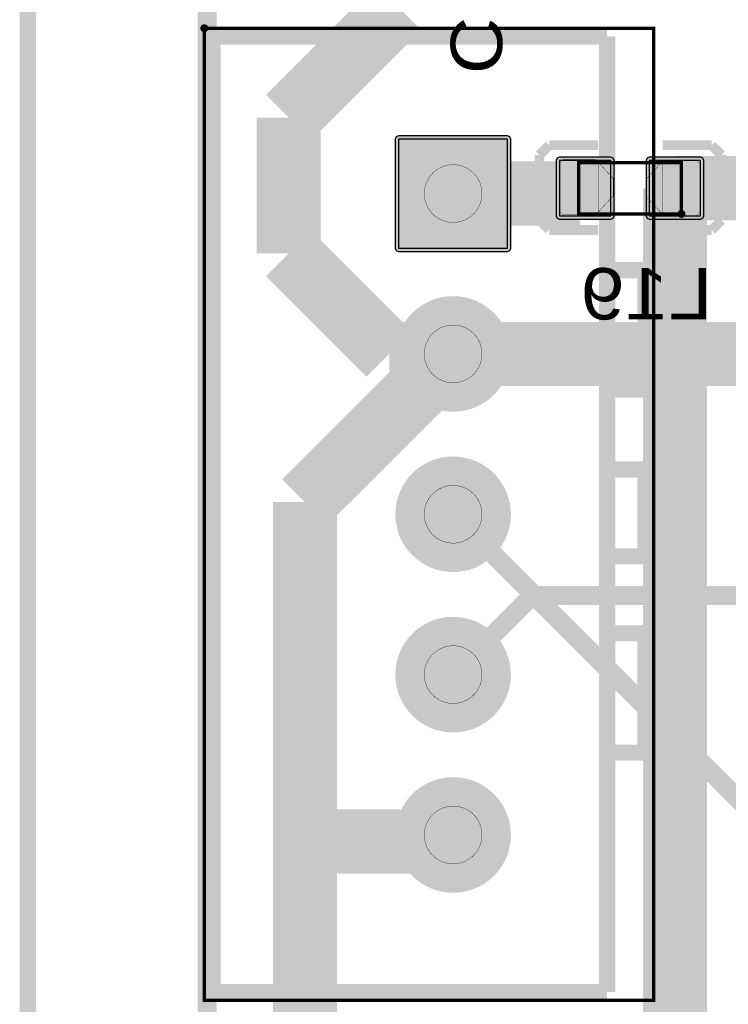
# Model space of a CAD drawing. Header units: millimetres. Extents: x -8 to 125, y -6 to 113.
# Tile 61 of 142: x -3 to 8, y 58 to 74. Entities that reach past the tile are written whole.
import ezdxf
from ezdxf.enums import TextEntityAlignment as Align

# ---------------------------------------------------------------- set-up
doc = ezdxf.new("R2010")
doc.units = ezdxf.units.MM
for name, color, linetype, true_color in [('Board Outline Layer', 7, 'Continuous', 0xff00ff), ('Bottom Layer', 7, 'Continuous', 0x0000ff), ('Bottom Paste Mask Layer', 7, 'Continuous', 0x800000), ('Bottom Silkscreen Layer', 7, 'Continuous', 0x66cc33), ('Bottom Solder Mask Layer', 7, 'Continuous', 0xaa00ff), ('Component Marking Layer', 7, 'Continuous', 0x66ffcc), ('Component Shape Layer', 7, 'Continuous', 0x00cccc), ('Document Layer', 7, 'Continuous', 0xffffff), ('Hole Layer', 7, 'Continuous', 0x222222), ('Inner2', 7, 'Continuous', 0x008000), ('Multi-Layer', 7, 'Continuous', 0xc0c0c0), ('Pin Soldering Layer', 7, 'Continuous', 0xcc9999), ('Top Layer', 7, 'Continuous', 0xff0000), ('Top Paste Mask Layer', 7, 'Continuous', 0x808080), ('Top Silkscreen Layer', 7, 'Continuous', 0xffcc00), ('Top Solder Mask Layer', 7, 'Continuous', 0x800080)]:
    doc.layers.add(name, color=color, linetype=linetype, true_color=true_color)
doc.styles.get("Standard").update_dxf_attribs({"font": 'arial.ttf'})

msp = doc.modelspace()

# ---------------------------------------------------------------- hatches: boundary and pattern name
at = {"layer": 'Bottom Layer'}
for points in [[(4.683, 71.887), (2.983, 71.887), (2.983, 70.187), (4.683, 70.187)], [(5.491, 71.552), (5.491, 70.688), (6.291, 70.688), (6.291, 71.552)], [(6.89, 71.552), (6.89, 70.688), (7.69, 70.688), (7.69, 71.552)], [(2.983, 68.537, 1), (4.683, 68.537, 1)], [(2.983, 66.037, 1), (4.683, 66.037, 1)], [(2.983, 63.537, 1), (4.683, 63.537, 1)], [(2.983, 61.037, 1), (4.683, 61.037, 1)]]:
    msp.add_hatch(color=256, dxfattribs=at).paths.add_polyline_path(points)
at = {"layer": 'Bottom Paste Mask Layer'}
for points in [[(6.327, 71.274), (6.327, 70.998), (6.052, 70.704), (5.549, 70.704), (5.485, 70.768), (5.485, 71.504), (5.549, 71.568), (6.052, 71.568)], [(6.842, 71.263), (6.842, 70.987), (7.116, 70.693), (7.62, 70.693), (7.684, 70.757), (7.684, 71.493), (7.62, 71.557), (7.116, 71.557)]]:
    msp.add_hatch(color=256, dxfattribs=at).paths.add_polyline_path(points)
at = {"layer": 'Bottom Solder Mask Layer'}
for points in [[(5.44, 71.552), (5.44, 70.688), (5.455, 70.652), (5.491, 70.637), (6.291, 70.637), (6.327, 70.652), (6.341, 70.688), (6.341, 71.552), (6.327, 71.588), (6.291, 71.603), (5.491, 71.603), (5.455, 71.588)], [(6.84, 71.552), (6.84, 70.688), (6.855, 70.652), (6.89, 70.637), (7.69, 70.637), (7.726, 70.652), (7.741, 70.688), (7.741, 71.552), (7.726, 71.588), (7.69, 71.603), (6.89, 71.603), (6.855, 71.588)]]:
    msp.add_hatch(color=256, dxfattribs=at).paths.add_polyline_path(points)
at = {"layer": 'Component Marking Layer'}
for points in [[(-0.104, 73.614, 1), (0.016, 73.614, 1)], [(7.331, 70.72, 1), (7.451, 70.72, 1)]]:
    msp.add_hatch(color=256, dxfattribs=at).paths.add_polyline_path(points)
at = {"layer": 'Hole Layer'}
for points in [[(3.283, 71.037, 1), (4.383, 71.037, 1)], [(3.283, 68.537, 1), (4.383, 68.537, 1)], [(3.283, 66.037, 1), (4.383, 66.037, 1)], [(3.283, 63.537, 1), (4.383, 63.537, 1)], [(3.283, 61.037, 1), (4.383, 61.037, 1)]]:
    msp.add_hatch(color=256, dxfattribs=at).paths.add_polyline_path(points)
at = {"layer": 'Multi-Layer'}
for points in [[(4.683, 71.887), (2.983, 71.887), (2.983, 70.187), (4.683, 70.187)], [(4.683, 71.887), (2.983, 71.887), (2.983, 70.187), (4.683, 70.187)], [(4.683, 71.887), (2.983, 71.887), (2.983, 70.187), (4.683, 70.187)], [(2.983, 68.537, 1), (4.683, 68.537, 1)], [(2.983, 68.537, 1), (4.683, 68.537, 1)], [(2.983, 68.537, 1), (4.683, 68.537, 1)], [(2.983, 66.037, 1), (4.683, 66.037, 1)], [(2.983, 66.037, 1), (4.683, 66.037, 1)], [(2.983, 66.037, 1), (4.683, 66.037, 1)], [(2.983, 63.537, 1), (4.683, 63.537, 1)], [(2.983, 63.537, 1), (4.683, 63.537, 1)], [(2.983, 63.537, 1), (4.683, 63.537, 1)], [(2.983, 61.037, 1), (4.683, 61.037, 1)], [(2.983, 61.037, 1), (4.683, 61.037, 1)], [(2.983, 61.037, 1), (4.683, 61.037, 1)]]:
    msp.add_hatch(color=256, dxfattribs=at).paths.add_polyline_path(points)
at = {"layer": 'Pin Soldering Layer'}
for points in [[(3.383, 71.037, 1), (4.283, 71.037, 1)], [(5.791, 70.72), (6.091, 70.72), (6.091, 71.52), (5.791, 71.52)], [(7.09, 70.72), (7.39, 70.72), (7.39, 71.52), (7.09, 71.52)], [(3.383, 68.537, 1), (4.283, 68.537, 1)], [(3.383, 66.037, 1), (4.283, 66.037, 1)], [(3.383, 63.537, 1), (4.283, 63.537, 1)], [(3.383, 61.037, 1), (4.283, 61.037, 1)]]:
    msp.add_hatch(color=256, dxfattribs=at).paths.add_polyline_path(points)
at = {"layer": 'Top Layer'}
for points in [[(4.683, 71.887), (2.983, 71.887), (2.983, 70.187), (4.683, 70.187)], [(2.983, 68.537, 1), (4.683, 68.537, 1)], [(2.983, 66.037, 1), (4.683, 66.037, 1)], [(2.983, 63.537, 1), (4.683, 63.537, 1)], [(2.983, 61.037, 1), (4.683, 61.037, 1)]]:
    msp.add_hatch(color=256, dxfattribs=at).paths.add_polyline_path(points)
at = {"layer": 'Top Paste Mask Layer'}
for points in [[(4.683, 71.887), (2.983, 71.887), (2.983, 70.187), (4.683, 70.187)], [(2.983, 68.537, 1), (4.683, 68.537, 1)], [(2.983, 66.037, 1), (4.683, 66.037, 1)], [(2.983, 63.537, 1), (4.683, 63.537, 1)], [(2.983, 61.037, 1), (4.683, 61.037, 1)]]:
    msp.add_hatch(color=256, dxfattribs=at).paths.add_polyline_path(points)
at = {"layer": 'Top Solder Mask Layer'}
for points in [[(4.683, 71.938), (2.983, 71.938), (2.947, 71.923), (2.932, 71.887), (2.932, 70.187), (2.947, 70.151), (2.983, 70.136), (4.683, 70.136), (4.719, 70.151), (4.734, 70.187), (4.734, 71.887), (4.719, 71.923)], [(2.932, 68.537, 1), (4.734, 68.537, 1)], [(2.932, 66.037, 1), (4.734, 66.037, 1)], [(2.932, 63.537, 1), (4.734, 63.537, 1)], [(2.932, 61.037, 1), (4.734, 61.037, 1)]]:
    msp.add_hatch(color=256, dxfattribs=at).paths.add_polyline_path(points)

# ---------------------------------------------------------------- linework, layer by layer
at = {"layer": 'Board Outline Layer', "const_width": 0.3}
msp.add_lwpolyline([(2.794, 100.008), (116.078, 100.008), (118.746, 97.536), (118.746, 3.262), (115.042, 0.008), (2.754, 0.008), (0, 3.262), (0, 96.754)], close=True, dxfattribs=at)
at = {"layer": 'Bottom Layer', "const_width": 1}
for points in [[(2.986, 76.708), (2.986, 73.938)], [(2.986, 73.938), (1.27, 72.222)], [(1.27, 72.222), (1.27, 70.104)], [(3.833, 71.037), (5.808, 71.037)], [(5.808, 71.037), (5.891, 71.12)], [(7.29, 71.12), (8.952, 71.12)], [(7.29, 71.12), (7.29, 55.681)], [(1.27, 70.104), (2.837, 68.537)], [(2.837, 68.537), (3.833, 68.537)]]:
    msp.add_lwpolyline(points, dxfattribs=at)
at = {"layer": 'Bottom Layer'}
for points in [[(4.683, 71.887), (2.983, 71.887), (2.983, 70.187), (4.683, 70.187)], [(5.491, 71.552), (5.491, 70.688), (6.291, 70.688), (6.291, 71.552)], [(6.89, 71.552), (6.89, 70.688), (7.69, 70.688), (7.69, 71.552)]]:
    msp.add_lwpolyline(points, close=True, dxfattribs=at)
at = {"layer": 'Bottom Paste Mask Layer', "const_width": 0.00508}
for points in [[(6.327, 71.274), (6.327, 70.998), (6.052, 70.704), (5.549, 70.704), (5.485, 70.768), (5.485, 71.504), (5.549, 71.568), (6.052, 71.568)], [(6.327, 71.274), (6.327, 70.998), (6.052, 70.704), (5.549, 70.704), (5.485, 70.768), (5.485, 71.504), (5.549, 71.568), (6.052, 71.568)], [(6.842, 71.263), (6.842, 70.987), (7.116, 70.693), (7.62, 70.693), (7.684, 70.757), (7.684, 71.493), (7.62, 71.557), (7.116, 71.557)], [(6.842, 71.263), (6.842, 70.987), (7.116, 70.693), (7.62, 70.693), (7.684, 70.757), (7.684, 71.493), (7.62, 71.557), (7.116, 71.557)]]:
    msp.add_lwpolyline(points, close=True, dxfattribs=at)
at = {"layer": 'Bottom Silkscreen Layer', "const_width": 0.152}
for points in [[(5.332, 71.79), (5.18, 71.638)], [(5.332, 71.79), (5.18, 71.638)], [(5.332, 71.79), (6.094, 71.79)], [(5.332, 71.79), (6.094, 71.79)], [(7.862, 71.79), (7.1, 71.79)], [(7.862, 71.79), (7.1, 71.79)], [(8.015, 71.638), (7.862, 71.79)], [(8.015, 71.638), (7.862, 71.79)], [(5.18, 71.638), (5.18, 70.621)], [(5.18, 71.638), (5.18, 70.621)], [(8.015, 70.621), (8.015, 71.638)], [(8.015, 70.621), (8.015, 71.638)], [(5.18, 70.621), (5.332, 70.469)], [(5.18, 70.621), (5.332, 70.469)], [(7.862, 70.469), (8.015, 70.621)], [(7.862, 70.469), (8.015, 70.621)], [(5.332, 70.469), (6.094, 70.469)], [(5.332, 70.469), (6.094, 70.469)], [(7.862, 70.469), (7.1, 70.469)], [(7.862, 70.469), (7.1, 70.469)]]:
    msp.add_lwpolyline(points, dxfattribs=at)
at = {"layer": 'Bottom Solder Mask Layer'}
for points in [[(5.44, 71.552), (5.44, 70.688), (5.455, 70.652), (5.491, 70.637), (6.291, 70.637), (6.327, 70.652), (6.341, 70.688), (6.341, 71.552), (6.327, 71.588), (6.291, 71.603), (5.491, 71.603), (5.455, 71.588)], [(6.84, 71.552), (6.84, 70.688), (6.855, 70.652), (6.89, 70.637), (7.69, 70.637), (7.726, 70.652), (7.741, 70.688), (7.741, 71.552), (7.726, 71.588), (7.69, 71.603), (6.89, 71.603), (6.855, 71.588)]]:
    msp.add_lwpolyline(points, close=True, dxfattribs=at)
at = {"layer": 'Component Marking Layer', "const_width": 0.00508}
for points in [[(-0.104, 73.614, 1), (0.016, 73.614, 1)], [(7.331, 70.72, 1), (7.451, 70.72, 1)]]:
    msp.add_lwpolyline(points, format="xyb", close=True, dxfattribs=at)
at = {"layer": 'Component Shape Layer', "const_width": 0.0508}
for points in [[(6.96, 73.614), (6.96, 58.46), (-0.044, 58.46), (-0.044, 73.614)], [(6.96, 73.614), (6.96, 58.46), (-0.044, 58.46), (-0.044, 73.614)], [(5.791, 70.72), (7.391, 70.72), (7.391, 71.52), (5.791, 71.52)], [(5.791, 70.72), (7.391, 70.72), (7.391, 71.52), (5.791, 71.52)]]:
    msp.add_lwpolyline(points, close=True, dxfattribs=at)
at = {"layer": 'Document Layer', "const_width": 0.254}
msp.add_lwpolyline([(-2.794, 56.633), (-2.794, 100.076)], dxfattribs=at)
at = {"layer": 'Inner2', "const_width": 0.3}
msp.add_lwpolyline([(3.833, 66.037), (11.958, 57.912)], dxfattribs=at)
at = {"layer": 'Multi-Layer'}
msp.add_lwpolyline([(4.683, 71.887), (2.983, 71.887), (2.983, 70.187), (4.683, 70.187)], close=True, dxfattribs=at)
msp.add_lwpolyline([(4.683, 71.887), (2.983, 71.887), (2.983, 70.187), (4.683, 70.187)], close=True, dxfattribs=at)
msp.add_lwpolyline([(4.683, 71.887), (2.983, 71.887), (2.983, 70.187), (4.683, 70.187)], close=True, dxfattribs=at)
at = {"layer": 'Pin Soldering Layer', "const_width": 0.00508}
for points in [[(3.383, 71.037, 1), (4.283, 71.037, 1)], [(3.383, 68.537, 1), (4.283, 68.537, 1)], [(3.383, 66.037, 1), (4.283, 66.037, 1)], [(3.383, 63.537, 1), (4.283, 63.537, 1)], [(3.383, 61.037, 1), (4.283, 61.037, 1)]]:
    msp.add_lwpolyline(points, format="xyb", close=True, dxfattribs=at)
for points in [[(5.791, 70.72), (6.091, 70.72), (6.091, 71.52), (5.791, 71.52)], [(5.791, 70.72), (6.091, 70.72), (6.091, 71.52), (5.791, 71.52)], [(7.09, 70.72), (7.39, 70.72), (7.39, 71.52), (7.09, 71.52)], [(7.09, 70.72), (7.39, 70.72), (7.39, 71.52), (7.09, 71.52)]]:
    msp.add_lwpolyline(points, close=True, dxfattribs=at)
at = {"layer": 'Top Layer'}
msp.add_lwpolyline([(4.683, 71.887), (2.983, 71.887), (2.983, 70.187), (4.683, 70.187)], close=True, dxfattribs=at)
for points, const_width in [([(3.833, 68.537), (1.524, 66.228)], 1), ([(3.833, 68.537), (12.509, 68.537)], 1), ([(1.524, 66.228), (1.524, 60.935)], 1), ([(3.833, 63.537), (5.066, 64.77)], 0.3), ([(5.066, 64.77), (13.208, 64.77)], 0.3), ([(3.732, 60.935), (1.524, 60.935)], 1), ([(1.524, 60.935), (1.524, 53.12)], 1), ([(3.833, 61.037), (3.732, 60.935)], 1)]:
    msp.add_lwpolyline(points, dxfattribs=dict(at, const_width=const_width))
at = {"layer": 'Top Paste Mask Layer'}
msp.add_lwpolyline([(4.683, 71.887), (2.983, 71.887), (2.983, 70.187), (4.683, 70.187)], close=True, dxfattribs=at)
at = {"layer": 'Top Silkscreen Layer', "const_width": 0.254}
for points in [[(6.233, 73.487), (0.083, 73.487)], [(0.083, 73.487), (0.083, 58.587)], [(6.233, 73.487), (0.083, 73.487)], [(0.083, 73.487), (0.083, 58.587)], [(6.233, 73.487), (6.233, 58.587)], [(6.233, 73.487), (6.233, 58.587)], [(6.233, 69.842), (6.833, 69.842)], [(6.233, 69.842), (6.833, 69.842)], [(6.833, 69.842), (6.833, 67.981)], [(6.833, 69.842), (6.833, 67.981)], [(6.833, 67.981), (6.233, 67.981)], [(6.833, 67.981), (6.233, 67.981)], [(6.233, 66.737), (6.833, 66.737)], [(6.233, 66.737), (6.833, 66.737)], [(6.833, 66.737), (6.833, 65.381)], [(6.833, 66.737), (6.833, 65.381)], [(6.833, 65.381), (6.233, 65.381)], [(6.833, 65.381), (6.233, 65.381)], [(6.233, 64.181), (6.833, 64.181)], [(6.233, 64.181), (6.833, 64.181)], [(6.833, 64.181), (6.833, 62.32)], [(6.833, 64.181), (6.833, 62.32)], [(6.833, 64.181), (6.833, 62.32)], [(6.833, 64.181), (6.833, 62.32)], [(6.833, 62.32), (6.233, 62.32)], [(6.833, 62.32), (6.233, 62.32)], [(6.833, 62.32), (6.233, 62.32)], [(6.833, 62.32), (6.233, 62.32)], [(6.233, 58.587), (0.083, 58.587)], [(6.233, 58.587), (0.083, 58.587)]]:
    msp.add_lwpolyline(points, dxfattribs=at)
at = {"layer": 'Top Solder Mask Layer'}
msp.add_lwpolyline([(4.683, 71.938), (2.983, 71.938), (2.947, 71.923), (2.932, 71.887), (2.932, 70.187), (2.947, 70.151), (2.983, 70.136), (4.683, 70.136), (4.719, 70.151), (4.734, 70.187), (4.734, 71.887), (4.719, 71.923)], close=True, dxfattribs=at)

# ---------------------------------------------------------------- texts
at = {"layer": 'Bottom Silkscreen Layer', "text_generation_flag": 2, "width": 1.1}
msp.add_text('C125', height=0.8001, rotation=270, dxfattribs=at).set_placement((3.556, 72.898), align=Align.BOTTOM_LEFT)
msp.add_text('L19', height=0.8001, dxfattribs=at).set_placement((7.874, 68.834), align=Align.BOTTOM_LEFT)

doc.saveas('drawing.dxf')
